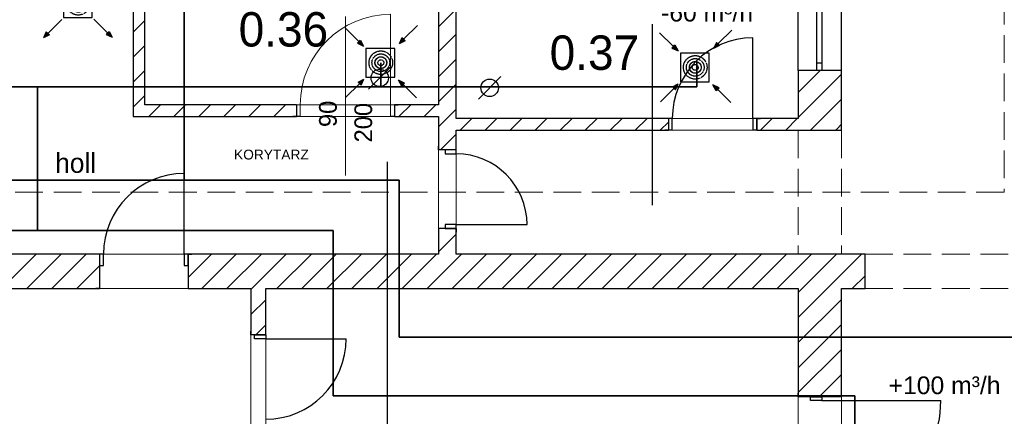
# Model space of a CAD drawing. Header units: millimetres. Extents: x -40063 to 512011, y 350190 to 687060.
# Tile 73 of 256: x 154459 to 164480, y 462907 to 466942. Entities that reach past the tile are written whole.
import ezdxf

# ---------------------------------------------------------------- set-up
doc = ezdxf.new("R2010")
doc.units = ezdxf.units.MM
doc.linetypes.add('DASHED', pattern=[0.75, 0.5, -0.25])
doc.linetypes.add('Krawędzie ukryte', pattern=[391.222223, 282.222223, -109])
doc.layers.get('0').update_dxf_attribs({"color": 8})
for name, color, linetype in [('2D - Ogólne', 8, 'Continuous'), ('Elementy Modelu - Strefy', 8, 'Continuous'), ('IS_opisy', 7, 'Continuous'), ('IS_urządzenia', 7, 'Continuous'), ('Konstrukcja - Ściany zew', 8, 'Continuous'), ('Opisy - Teksty', 8, 'Continuous'), ('X_ref', 8, 'Continuous')]:
    doc.layers.add(name, color=color, linetype=linetype)
for name, color, linetype, lineweight in [('AP_nawiew N1', 5, 'Continuous', 35), ('AP_wywiew W1', 1, 'Continuous', 35), ('J_czerpnia', 4, 'Continuous', 30), ('J_kanał', 8, 'Continuous', 30)]:
    doc.layers.add(name, color=color, linetype=linetype, lineweight=lineweight)
doc.styles.add('FDBES', font='simplex.shx')
doc.styles.add('GENERATED_STYLE_1', font='arial.ttf')
doc.styles.add('GENERATED_STYLE_2', font='txt')
doc.styles.add('GENERATED_STYLE_6', font='txt')
doc.styles.add('Schedule-Header', font='arial.ttf')
doc.dimstyles.new('FDBES', dxfattribs={"dimscale": 50, "dimtxt": 4, "dimasz": 2.5, "dimexe": 0.8, "dimexo": 2, "dimgap": 1, "dimtad": 1, "dimdsep": 46, "dimtxsty": 'FDBES', "dimcen": 2.5, "dimclrd": 4, "dimclre": 5, "dimadec": 0, "dimazin": 0, "dimtfac": 1, "dimtmove": 0, "dimatfit": 3, "dimfxl": 1, "dimarcsym": 0})

# ---------------------------------------------------------------- blocks, each defined once
blk = doc.blocks.new('A$C652FADA9')
at = {"layer": 'IS_urządzenia', "color": 1}
for p, q in [((134, 575), (0, 709)), ((601, 601), (735, 735)), ((578, 610), (550, 548)), ((593, 595), (578, 610)), ((141, 569), (126, 553)), ((126, 553), (188, 525)), ((141, 569), (156, 585)), ((156, 585), (188, 525)), ((504, 502), (212, 502)), ((212, 502), (212, 210)), ((504, 210), (504, 502)), ((610, 580), (550, 548)), ((593, 595), (610, 580)), ((212, 210), (504, 210)), ((142, 139), (8, 5)), ((131, 158), (190, 190)), ((147, 143), (131, 158)), ((147, 143), (163, 128)), ((163, 128), (190, 190)), ((605, 149), (543, 177)), ((575, 117), (543, 177)), ((590, 133), (575, 117)), ((590, 133), (605, 149)), ((590, 134), (725, 0))]:
    blk.add_line(p, q, dxfattribs=at)
at = {"layer": 'IS_urządzenia', "color": 1, "linetype": 'ByBlock', "lineweight": 100}
blk.add_line((363, 356), (363, 356), dxfattribs=at)
at = {"layer": 'IS_urządzenia', "color": 1, "linetype": 'DASHED'}
for radius in [120, 90, 60, 30]:
    blk.add_circle((363, 356), radius, dxfattribs=at)
at = {"layer": 'IS_urządzenia', "color": 1, "linetype": 'ByBlock', "lineweight": -2}
blk.add_circle((363, 356), 60, dxfattribs=at)
at = {"layer": 'IS_urządzenia', "color": 1, "linetype": 'Continuous', "extrusion": (0, 0, -1)}
for points in [[(-550, 548), (-593, 595), (-578, 610)], [(-188, 525), (-141, 569), (-126, 553)], [(-141, 569), (-188, 525), (-156, 585)], [(-593, 595), (-550, 548), (-610, 580)], [(-147, 143), (-190, 190), (-131, 158)], [(-190, 190), (-147, 143), (-163, 128)], [(-543, 177), (-590, 133), (-605, 149)], [(-590, 133), (-543, 177), (-575, 117)]]:
    blk.add_solid(points, dxfattribs=at)
at = {"layer": 'IS_urządzenia', "color": 1}
for points in [[(607, 595), (566, 566), (595, 607)], [(140, 581), (170, 540), (128, 569)], [(136, 145), (177, 174), (148, 133)], [(585, 128), (555, 170), (596, 140)]]:
    blk.add_solid(points, dxfattribs=at)
blk = doc.blocks.new('A$C641D9A09')
at = {"layer": 'IS_urządzenia', "color": 7}
blk.add_line((0, 0), (229, 229), dxfattribs=at)
blk.add_circle((114, 114), 88.9, dxfattribs=at)
blk = doc.blocks.new('A$C652FA4B4')
blk.add_blockref('A$C641D9A09', (0, 0))
blk = doc.blocks.new('fdgdfg')
at = {"layer": '2D - Ogólne', "color": 8, "linetype": 'Krawędzie ukryte', "lineweight": 13}
for p, q in [((-181300, 457380), (-181300, 456120)), ((-180860, 457380), (-180860, 456120))]:
    blk.add_line(p, q, dxfattribs=at)
at = {"layer": '2D - Ogólne', "linetype": 'Krawędzie ukryte', "lineweight": 13}
for p, q in [((-180620, 456120), (-176720, 456120)), ((-180620, 455770), (-176719, 455770))]:
    blk.add_line(p, q, dxfattribs=at)
at = {"layer": 'Elementy Modelu - Strefy', "linetype": 'Continuous', "lineweight": 0}
for p, q in [((-180860, 467540), (-180860, 457380)), ((-197980, 456120), (-184960, 456120)), ((-180620, 456120), (-180620, 455770)), ((-186870, 455770), (-192420, 455770)), ((-186870, 447700), (-186870, 455770)), ((-186720, 455770), (-186720, 447700)), ((-181300, 455770), (-186720, 455770)), ((-181300, 447700), (-181300, 455770)), ((-180860, 455770), (-180860, 451640)), ((-180620, 455770), (-180860, 455770))]:
    blk.add_line(p, q, dxfattribs=at)
at = {"layer": 'Elementy Modelu - Strefy', "color": 8, "linetype": 'Continuous', "lineweight": 0}
for p, q in [((-188070, 457520), (-188070, 459889)), ((-187950, 457640), (-187950, 459890)), ((-184960, 459900), (-184960, 457640)), ((-184780, 459900), (-184780, 457500)), ((-181300, 457500), (-181300, 459900)), ((-184960, 457640), (-187950, 457640)), ((-184960, 457520), (-188070, 457520)), ((-184960, 456120), (-184960, 457520)), ((-184780, 457500), (-181300, 457500)), ((-180860, 457380), (-184780, 457380)), ((-184780, 457380), (-184780, 456120)), ((-184780, 456120), (-180620, 456120))]:
    blk.add_line(p, q, dxfattribs=at)
at = {"layer": 'J_kanał', "color": 8}
blk.add_line((-182783, 456619), (-182783, 458458), dxfattribs=at)
at = {"layer": 'Konstrukcja - Ściany zew', "linetype": 'Krawędzie ukryte', "lineweight": 15}
for p, q in [((-179206, 468520), (-179206, 456750)), ((-179206, 456750), (-189689, 456750))]:
    blk.add_line(p, q, dxfattribs=at)
at = {"layer": 'Konstrukcja - Ściany zew', "linetype": 'Continuous'}
for p, q in [((-188070, 459889), (-188070, 457520)), ((-187950, 457640), (-187950, 459890)), ((-184960, 459900), (-184960, 457640)), ((-184780, 457500), (-184780, 459900)), ((-181300, 457990), (-181300, 459790)), ((-180860, 457990), (-180860, 459790)), ((-181110, 458065), (-181110, 459715)), ((-181060, 459715), (-181060, 458065)), ((-184960, 458433), (-184780, 458613)), ((-188070, 458378), (-187950, 458498)), ((-184960, 458179), (-184780, 458359)), ((-188070, 458123), (-187950, 458243)), ((-181762, 457500), (-181762, 458320)), ((-184960, 457924), (-184780, 458104)), ((-181110, 457990), (-181110, 458065)), ((-181110, 458065), (-181060, 458065)), ((-181060, 458065), (-181060, 457990)), ((-188070, 457869), (-187950, 457989)), ((-181060, 457990), (-181110, 457990)), ((-184960, 457669), (-184780, 457849)), ((-188070, 457614), (-187950, 457734)), ((-184960, 457415), (-184780, 457595)), ((-184960, 457520), (-184960, 457180)), ((-182622, 457500), (-184780, 457500)), ((-184741, 457380), (-184621, 457500)), ((-184486, 457380), (-184366, 457500)), ((-184232, 457380), (-184112, 457500)), ((-183977, 457380), (-183857, 457500)), ((-183722, 457380), (-183602, 457500)), ((-183468, 457380), (-183348, 457500)), ((-183213, 457380), (-183093, 457500)), ((-182959, 457380), (-182839, 457500)), ((-182704, 457380), (-182622, 457462)), ((-182622, 457500), (-182659, 457500)), ((-182622, 457500), (-182659, 457500)), ((-182622, 457500), (-182622, 457385)), ((-182582, 457500), (-182622, 457500)), ((-182622, 457500), (-182622, 457385)), ((-182622, 457500), (-182622, 457385)), ((-182582, 457385), (-182582, 457500)), ((-181722, 457500), (-181762, 457500)), ((-181762, 457500), (-181762, 457385)), ((-181722, 457500), (-181685, 457500)), ((-181722, 457500), (-181722, 457385)), ((-181300, 457500), (-181722, 457500)), ((-181722, 457385), (-181722, 457500)), ((-181722, 457500), (-181722, 457385)), ((-181722, 457500), (-181685, 457500)), ((-181681, 457385), (-181566, 457500)), ((-181428, 457383), (-181311, 457500)), ((-181175, 457382), (-181109, 457448)), ((-184941, 457180), (-184780, 457340)), ((-184780, 457380), (-182622, 457380)), ((-184780, 457180), (-184780, 457380)), ((-182622, 457380), (-182659, 457380)), ((-182622, 457380), (-182659, 457380)), ((-182622, 457385), (-182622, 457380)), ((-182622, 457385), (-182582, 457385)), ((-182622, 457385), (-182622, 457380)), ((-181762, 457385), (-181722, 457385)), ((-181722, 457385), (-181722, 457380)), ((-181722, 457385), (-181722, 457380)), ((-181722, 457380), (-181685, 457380)), ((-181722, 457380), (-180860, 457380)), ((-181722, 457380), (-181685, 457380)), ((-180922, 457380), (-180909, 457393)), ((-184960, 457180), (-184960, 457217)), ((-184960, 457180), (-184960, 457217)), ((-184895, 457180), (-184960, 457180)), ((-184895, 457180), (-184960, 457180)), ((-184780, 457180), (-184895, 457180)), ((-184895, 457180), (-184895, 457140)), ((-184780, 457180), (-184895, 457180)), ((-184780, 457180), (-184895, 457180)), ((-184895, 457140), (-184780, 457140)), ((-184780, 457180), (-184780, 457217)), ((-184780, 457180), (-184780, 457217)), ((-184780, 457140), (-184780, 457180)), ((-187550, 456120), (-187550, 456940)), ((-184960, 456380), (-184960, 456343)), ((-184895, 456380), (-184960, 456380)), ((-184960, 456380), (-184960, 456120)), ((-184895, 456380), (-184960, 456380)), ((-184960, 456380), (-184960, 456343)), ((-184780, 456420), (-184895, 456420)), ((-184895, 456420), (-184895, 456380)), ((-184780, 456380), (-184895, 456380)), ((-184895, 456380), (-184780, 456380)), ((-184780, 456380), (-184895, 456380)), ((-184780, 456380), (-184780, 456420)), ((-184780, 456420), (-184060, 456420)), ((-184780, 456380), (-184780, 456343)), ((-184780, 456120), (-184780, 456380)), ((-184780, 456380), (-184780, 456343)), ((-184960, 456142), (-184780, 456322)), ((-188410, 456120), (-195570, 456120)), ((-189405, 455770), (-189055, 456120)), ((-189151, 455770), (-188801, 456120)), ((-188896, 455770), (-188546, 456120)), ((-188410, 456120), (-188447, 456120)), ((-188410, 456120), (-188447, 456120)), ((-188410, 456120), (-188410, 456005)), ((-188370, 456120), (-188410, 456120)), ((-188410, 456120), (-188410, 456005)), ((-188410, 456120), (-188410, 456005)), ((-188370, 456005), (-188370, 456120)), ((-187510, 456120), (-187550, 456120)), ((-187550, 456120), (-187550, 456005)), ((-187510, 455883), (-187273, 456120)), ((-187510, 456120), (-187473, 456120)), ((-187510, 456120), (-187510, 456005)), ((-184960, 456120), (-187510, 456120)), ((-187510, 456005), (-187510, 456120)), ((-187510, 456120), (-187510, 456005)), ((-187510, 456120), (-187473, 456120)), ((-187369, 455770), (-187019, 456120)), ((-187114, 455770), (-186764, 456120)), ((-186860, 455770), (-186510, 456120)), ((-186605, 455770), (-186255, 456120)), ((-186351, 455770), (-186001, 456120)), ((-186096, 455770), (-185746, 456120)), ((-185842, 455770), (-185492, 456120)), ((-185587, 455770), (-185237, 456120)), ((-185332, 455770), (-184982, 456120)), ((-185078, 455770), (-184728, 456120)), ((-184823, 455770), (-184473, 456120)), ((-180620, 456120), (-184780, 456120)), ((-184569, 455770), (-184219, 456120)), ((-184314, 455770), (-183964, 456120)), ((-184060, 455770), (-183710, 456120)), ((-183805, 455770), (-183455, 456120)), ((-183551, 455770), (-183201, 456120)), ((-183296, 455770), (-182946, 456120)), ((-183041, 455770), (-182691, 456120)), ((-182787, 455770), (-182437, 456120)), ((-182532, 455770), (-182182, 456120)), ((-182278, 455770), (-181928, 456120)), ((-182023, 455770), (-181673, 456120)), ((-181769, 455770), (-181419, 456120)), ((-181514, 455770), (-181164, 456120)), ((-181260, 455770), (-180910, 456120)), ((-181005, 455770), (-180655, 456120)), ((-180620, 455770), (-180620, 456120)), ((-188642, 455770), (-188410, 456001)), ((-188410, 456005), (-188410, 455770)), ((-188410, 456005), (-188370, 456005)), ((-188410, 456005), (-188410, 455770)), ((-187550, 456005), (-187510, 456005)), ((-187510, 456005), (-187510, 455770)), ((-187510, 456005), (-187510, 455770)), ((-180750, 455770), (-180620, 455900)), ((-192420, 455770), (-188410, 455770)), ((-188410, 455770), (-188447, 455770)), ((-188410, 455770), (-188447, 455770)), ((-187510, 455770), (-187473, 455770)), ((-187510, 455770), (-186870, 455770)), ((-187510, 455770), (-187473, 455770)), ((-186870, 455759), (-186860, 455770)), ((-186870, 455770), (-186870, 455300)), ((-186720, 455770), (-181300, 455770)), ((-186720, 455300), (-186720, 455770)), ((-181300, 455729), (-181260, 455770)), ((-181300, 455475), (-181005, 455770)), ((-181300, 455770), (-181300, 454670)), ((-180860, 455770), (-180620, 455770)), ((-180860, 454670), (-180860, 455770)), ((-186870, 455505), (-186720, 455655)), ((-181300, 455220), (-180860, 455660)), ((-186870, 455300), (-186870, 455337)), ((-186870, 455300), (-186870, 455337)), ((-186821, 455300), (-186720, 455400)), ((-186720, 455300), (-186720, 455337)), ((-186720, 455300), (-186720, 455337)), ((-181300, 454965), (-180860, 455405)), ((-186835, 455300), (-186870, 455300)), ((-186835, 455300), (-186870, 455300)), ((-186720, 455300), (-186835, 455300)), ((-186835, 455260), (-186835, 455300)), ((-186835, 455300), (-186720, 455300)), ((-186720, 455300), (-186835, 455300)), ((-186720, 455260), (-186835, 455260)), ((-186720, 455300), (-186720, 455260)), ((-186720, 455260), (-185900, 455260)), ((-181300, 454711), (-180860, 455151)), ((-181087, 454670), (-180860, 454896)), ((-181300, 454670), (-181300, 454707)), ((-181300, 454670), (-181300, 454707)), ((-181175, 454670), (-181300, 454670)), ((-181175, 454670), (-181300, 454670)), ((-181060, 454670), (-181175, 454670)), ((-181175, 454630), (-181175, 454670)), ((-181175, 454670), (-181060, 454670)), ((-181060, 454670), (-181175, 454670)), ((-181060, 454630), (-181175, 454630)), ((-180860, 454670), (-181060, 454670)), ((-180860, 454670), (-181060, 454670)), ((-181060, 454670), (-181060, 454630)), ((-180860, 454670), (-181060, 454670)), ((-181060, 454630), (-179850, 454630)), ((-180860, 454670), (-180860, 454707)), ((-180860, 454670), (-180860, 454707))]:
    blk.add_line(p, q, dxfattribs=at)
at = {"layer": 'Konstrukcja - Ściany zew', "color": 8, "linetype": 'Continuous', "lineweight": 13}
for p, q in [((-185908, 458538), (-185908, 456920)), ((-185448, 457640), (-185448, 458560)), ((-186408, 457640), (-186445, 457640)), ((-186368, 457640), (-186408, 457640)), ((-186408, 457640), (-186408, 457525)), ((-186408, 457640), (-186408, 457525)), ((-186368, 457525), (-186368, 457640)), ((-185408, 457640), (-185448, 457640)), ((-185448, 457640), (-185448, 457525)), ((-185408, 457525), (-185408, 457640)), ((-185408, 457640), (-185408, 457525)), ((-185408, 457640), (-185371, 457640)), ((-186408, 457520), (-186445, 457520)), ((-186408, 457525), (-186368, 457525)), ((-186408, 457525), (-186408, 457520)), ((-185448, 457525), (-185408, 457525)), ((-185408, 457525), (-185408, 457520)), ((-185408, 457520), (-185371, 457520))]:
    blk.add_line(p, q, dxfattribs=at)
at = {"layer": 'Konstrukcja - Ściany zew', "color": 8, "linetype": 'Continuous'}
for p, q in [((-181300, 457766), (-181076, 457990)), ((-181110, 457990), (-181300, 457990)), ((-181300, 457990), (-181300, 457500)), ((-181300, 457511), (-180860, 457951)), ((-181060, 457990), (-181110, 457990)), ((-180860, 457990), (-181060, 457990)), ((-180860, 457380), (-180860, 457990)), ((-186408, 457640), (-187950, 457640)), ((-187910, 457520), (-187790, 457640)), ((-187655, 457520), (-187535, 457640)), ((-187401, 457520), (-187281, 457640)), ((-187146, 457520), (-187026, 457640)), ((-186892, 457520), (-186772, 457640)), ((-186637, 457520), (-186517, 457640)), ((-186408, 457640), (-186445, 457640)), ((-186408, 457640), (-186408, 457525)), ((-185408, 457640), (-185371, 457640)), ((-185408, 457640), (-185408, 457525)), ((-184960, 457640), (-185408, 457640)), ((-185360, 457524), (-185244, 457640)), ((-185108, 457522), (-184990, 457640)), ((-181109, 457448), (-180860, 457696)), ((-188070, 457520), (-186408, 457520)), ((-186408, 457520), (-186445, 457520)), ((-186408, 457525), (-186408, 457520)), ((-185408, 457525), (-185408, 457520)), ((-185408, 457520), (-185371, 457520)), ((-185408, 457520), (-184960, 457520)), ((-180909, 457393), (-180860, 457442))]:
    blk.add_line(p, q, dxfattribs=at)
at = {"layer": 'Konstrukcja - Ściany zew', "color": 8, "linetype": 'Continuous', "lineweight": 13}
blk.add_arc((-185448, 457640), 920, 90, 180, dxfattribs=at)
at = {"layer": 'Konstrukcja - Ściany zew', "linetype": 'Continuous'}
for centre, radius, start, end in [((-181762, 457500), 820, 90, 180), ((-184780, 456420), 720, 0, 90), ((-187550, 456120), 820, 90, 180), ((-186720, 455260), 820, 270, 0), ((-181060, 454630), 1210, 270, 0)]:
    blk.add_arc(centre, radius, start, end, dxfattribs=at)
at = {"layer": 'Elementy Modelu - Strefy', "color": 8, "lineweight": 13, "style": 'GENERATED_STYLE_2'}
for s, p in [('0.36', (-186995, 458232)), ('0.37', (-183830, 457995))]:
    blk.add_text(s, height=350, dxfattribs=at).set_placement(p)
at = {"layer": 'Konstrukcja - Ściany zew', "color": 8, "lineweight": 13, "style": 'GENERATED_STYLE_2'}
for s, p in [('90', (-185997, 457413)), ('200', (-185637, 457257))]:
    blk.add_text(s, height=180, rotation=90, dxfattribs=at).set_placement(p)
at = {"layer": 'Opisy - Teksty', "color": 8, "linetype": 'Continuous'}
for s, height, style, p in [('holl', 200, 'GENERATED_STYLE_6', (-188862, 456947)), ('KORYTARZ', 100, 'GENERATED_STYLE_1', (-187042, 457083))]:
    blk.add_text(s, height=height, dxfattribs=dict(at, style=style)).set_placement(p)
blk = doc.blocks.new('A$C641D97CE')
at = {"layer": 'IS_urządzenia'}
for points in [[(659, 661), (675, 645), (703, 707), (643, 675)], [(50, 654), (65, 670), (3, 697), (36, 638)], [(44, 47), (28, 62), (0, 0), (60, 32)], [(652, 51), (637, 35), (699, 7), (667, 67)]]:
    blk.add_hatch(color=5, dxfattribs=at).paths.add_polyline_path(points)
at = {"color": 5, "linetype": 'DASHED'}
for radius in [120, 90, 60, 30]:
    blk.add_circle((353, 353), radius, dxfattribs=at)
at = {"color": 5, "linetype": 'ByBlock', "lineweight": -2}
blk.add_circle((353, 353), 60, dxfattribs=at)
at = {"layer": 'IS_urządzenia', "color": 5}
for p, q in [((643, 675), (703, 707)), ((675, 645), (703, 707)), ((65, 670), (3, 697)), ((36, 638), (3, 697)), ((50, 654), (36, 638)), ((50, 654), (65, 670)), ((659, 661), (643, 675)), ((659, 661), (675, 645)), ((495, 499), (203, 499)), ((203, 499), (203, 207)), ((495, 207), (495, 499)), ((203, 207), (495, 207)), ((28, 62), (0, 0)), ((60, 32), (0, 0)), ((44, 47), (28, 62)), ((44, 47), (60, 32)), ((652, 51), (637, 35)), ((637, 35), (699, 7)), ((652, 51), (667, 67)), ((667, 67), (699, 7))]:
    blk.add_line(p, q, dxfattribs=at)
at = {"layer": 'IS_urządzenia', "color": 5, "linetype": 'ByBlock', "lineweight": 100}
blk.add_line((353, 353), (353, 353), dxfattribs=at)
at = {"layer": 'IS_urządzenia', "color": 5}
for points in [[(15, 690), (185, 521)], [(690, 692), (520, 522)], [(16, 18), (185, 188)], [(681, 22), (511, 192)]]:
    blk.add_leader(points, dimstyle='FDBES', override={"dimscale": 20, "dimclrd": 5}, dxfattribs=at)

msp = doc.modelspace()

# ---------------------------------------------------------------- linework, layer by layer
at = {"layer": 'AP_nawiew N1'}
for p, q in [((156132.3447, 465310.47631), (156132.3447, 467118.61943)), ((150620, 465310.47631), (158319.64873, 465310.47631)), ((158319.64873, 465310.47631), (158319.64873, 463711.34096)), ((158319.64873, 463711.34096), (167769.43276, 463711.34096))]:
    msp.add_line(p, q, dxfattribs=at)
at = {"layer": 'AP_wywiew W1'}
for p, q in [((158134.56802, 466504.36219), (158134.56802, 466260)), ((161349.01553, 466260), (161349.01553, 466512.50753)), ((153440, 466260), (161349.01553, 466260)), ((154640, 466260), (154640, 464799.00536)), ((157650.9583, 464799.00536), (149926.53028, 464799.00536)), ((157650.9583, 463113.72213), (157650.9583, 464799.00536)), ((162956.94517, 463113.72213), (157650.9583, 463113.72213)), ((162956.94517, 457825.88963), (162956.94517, 463113.72213))]:
    msp.add_line(p, q, dxfattribs=at)
at = {"layer": 'J_czerpnia'}
msp.add_line((158201.05917, 458856.64041), (158201.05917, 465495.90947), dxfattribs=at)

# ---------------------------------------------------------------- block references
msp.add_blockref('A$C641D97CE', (154702.08876, 466755.69837))
at = {"layer": 'IS_opisy'}
for name, p in [('A$C652FADA9', (157771.56802, 466148.46117)), ('A$C652FADA9', (160971.21449, 466100.89549)), ('A$C652FA4B4', (158009.50333, 466235.68732)), ('A$C652FA4B4', (159128.14277, 466134.93531))]:
    msp.add_blockref(name, p, dxfattribs=at)
at = {"layer": 'X_ref'}
msp.add_blockref('fdgdfg', (343682.59615, 8436.71479), dxfattribs=at)

# ---------------------------------------------------------------- texts
at = {"layer": 'IS_opisy', "color": 7, "char_height": 180, "attachment_point": 5, "style": 'Schedule-Header'}
for s, insert in [('-60 m³/h', (161454.29223, 467012.20517)), ('+100 m³/h', (163871.5429, 463221.13343))]:
    msp.add_mtext(s, dxfattribs=dict(at, insert=insert))

doc.saveas('drawing.dxf')
